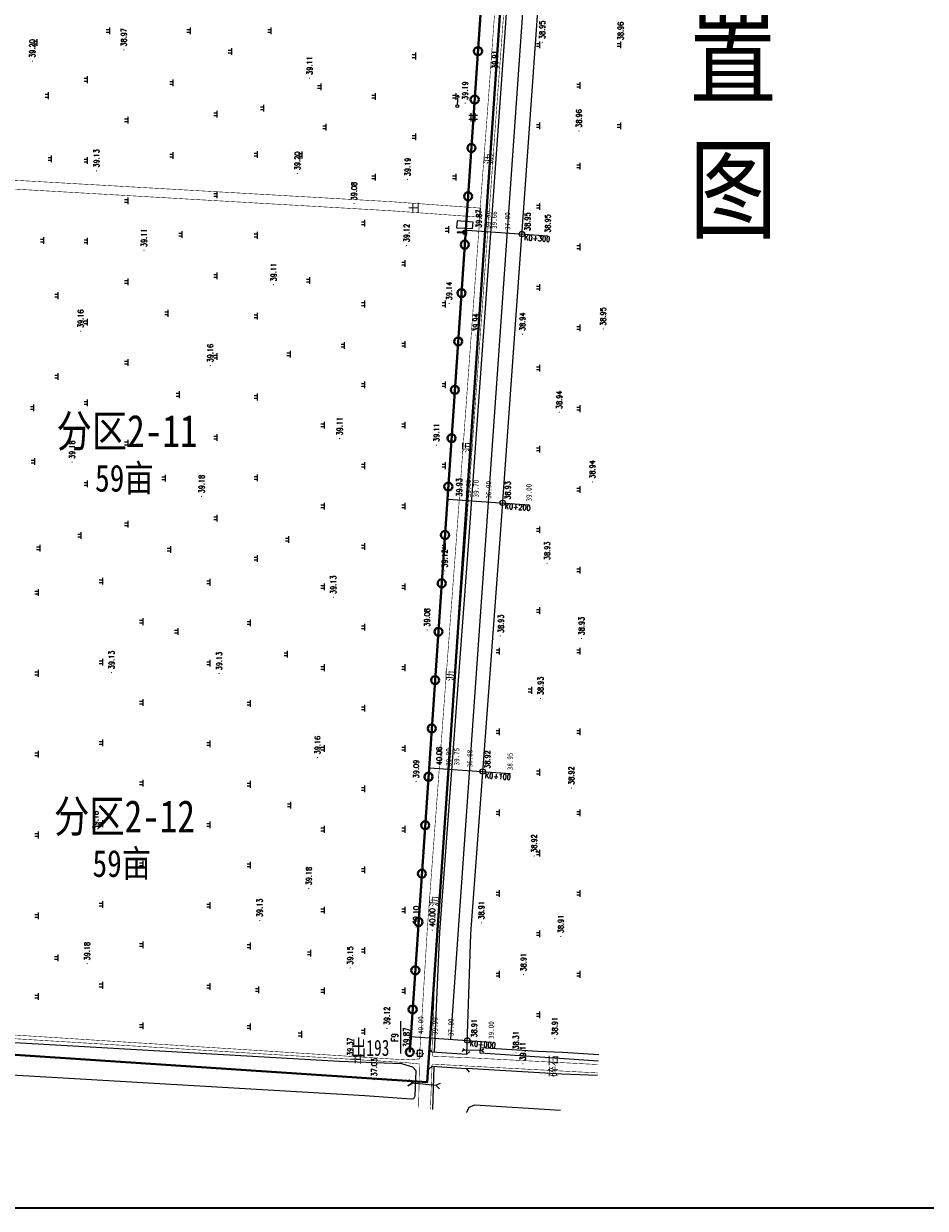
# Model space of a CAD drawing. Extents: x 464172 to 473094, y 3847158 to 3855433.
# Tile 6 of 98: x 466880 to 467215, y 3848358 to 3848797. Entities that reach past the tile are written whole.
import ezdxf
from ezdxf.enums import TextEntityAlignment as Align

# ---------------------------------------------------------------- set-up
doc = ezdxf.new("R2010")
doc.units = 0
doc.header["$PDMODE"] = 34
doc.header["$PDSIZE"] = 0.2
doc.linetypes.add('X2', pattern=[10, 8, -2])
doc.linetypes.add('X3', pattern=[5, 4, -1])
doc.layers.get('0').update_dxf_attribs({"linetype": 'CONTINUOUS'})
for name, color, linetype in [('DLDW', 8, 'CONTINUOUS'), ('DLSS', 4, 'CONTINUOUS'), ('DMTZ', 3, 'CONTINUOUS'), ('DMX', 1, 'CONTINUOUS'), ('GCD', 9, 'CONTINUOUS'), ('GXYZ', 8, 'CONTINUOUS'), ('KZD', 1, 'CONTINUOUS'), ('SXSS', 5, 'CONTINUOUS'), ('ZBTZ', 8, 'CONTINUOUS'), ('零点距', 1, 'CONTINUOUS')]:
    doc.layers.add(name, color=color, linetype=linetype)
doc.layers.add('出水口', color=3, linetype='CONTINUOUS', lineweight=30)
doc.layers.add('支管', color=3, linetype='CONTINUOUS', lineweight=30)
doc.styles.add('HZ', font='rs.shx', dxfattribs={"width": 0.8, "bigfont": 'hztxt.shx'})
doc.styles.get("Standard").update_dxf_attribs({"font": 'rs.shx', "bigfont": 'hztxt.shx'})
doc.styles.add('正等线体', font='simhei.ttf')
doc.styles.add('黑体', font='simhei.ttf')
doc.linetypes.add('10411', pattern='A,2,[150,AAA.SHX,S=1,R=0,X=0,Y=1],2,[151,AAA.SHX,S=1,R=0,X=0,Y=3],1e-11', length=4)
doc.linetypes.add('1161', pattern='A,0,[149,AAA.SHX,S=0.15,R=0,X=0,Y=0],-1.6', length=1.6)
doc.linetypes.add('712B', pattern='A,4,-1,4,-1,4,-1,[167,AAA.SHX,S=0.5,R=0,X=0,Y=0],8,[168,AAA.SHX,S=0.5,R=0,X=0,Y=0],-1', length=24)
doc.linetypes.add('833', pattern='A,2,[150,AAA.SHX,S=0.8,R=0,X=0,Y=0.8],2,[150,AAA.SHX,S=2,R=0,X=0,Y=2],1e-11', length=4)

# ---------------------------------------------------------------- blocks, each defined once
blk = doc.blocks.new('gc013b')
at = {"linetype": 'Continuous'}
blk.add_line((0.5, 0), (4, 0), dxfattribs=at)
at = {"linetype": 'Continuous', "flags": 128}
blk.add_lwpolyline([(3.39, 0.35), (4, 0), (3.39, -0.35)], dxfattribs=at)
blk = doc.blocks.new('gc170')
at = {"linetype": 'Continuous'}
blk.add_circle((0, 0), 0.5, dxfattribs=at)
blk = doc.blocks.new('gc146')
for points in [[(1.6, 0.82), (-1.6, 0.82)], [(-0.8, -1.58), (-0.8, 1.62)], [(0.8, 1.62), (0.8, -1.58)], [(-1.6, -0.78), (1.6, -0.78)]]:
    blk.add_lwpolyline(points)
blk = doc.blocks.new('gc119')
for p, q in [((-1.25, 0), (1.25, 0)), ((-0.5, 1.3), (-0.5, 0)), ((0.5, 1.3), (0.5, 0))]:
    blk.add_line(p, q)
blk = doc.blocks.new('*U11')
at = {"linetype": 'Continuous'}
for points in [[(0, 2.5), (0.1, 3.6), (-0.1, 3.6)], [(0, 2.5), (-0.1, 3.6), (-0.1, 1.4)], [(0, 2.5), (-0.1, 1.4), (0.1, 1.4)], [(0, 2.5), (0.1, 1.4), (0.1, 3.6)]]:
    blk.add_solid(points, dxfattribs=at)
blk = doc.blocks.new('*U12')
at = {"linetype": 'Continuous'}
for points in [[(-0.1, -0.1), (-0.6, 0.6), (-0.8, -0.8)], [(-0.1, -0.1), (0.6, 0.6), (-0.6, 0.6)], [(-0.1, -0.1), (0.8, -0.8), (0.6, 0.6)], [(-0.1, -0.1), (-0.8, -0.8), (0.8, -0.8)]]:
    blk.add_solid(points, dxfattribs=at)
blk = doc.blocks.new('gc017')
for p, q in [((-0.6, 0.6), (-0.8, -0.8)), ((-0.6, 0.6), (0.6, 0.6)), ((0.6, 0.6), (0.8, -0.8)), ((-0.8, -0.8), (0.8, -0.8))]:
    blk.add_line(p, q)
for points in [[(0.6, 0.6), (-0.6, 0.6), (-0.8, -0.8), (0.8, -0.8)], [(-0.1, 0.6), (0.1, 0.6), (0.1, 2.8), (-0.1, 2.8)]]:
    blk.add_lwpolyline(points, close=True)
at = {"const_width": 0.2}
blk.add_lwpolyline([(-0.6, 0.6), (-0.6, 0.6), (-0.6, 0.6)], dxfattribs=at)
blk.add_point((0, 0))
at = {"linetype": 'Continuous'}
for name, p in [('*U12', (0, 0)), ('*U11', (0, -0.8))]:
    blk.add_blockref(name, p, dxfattribs=at)
blk = doc.blocks.new('*U4')
at = {"linetype": 'Continuous'}
for points in [[(-0.15, 0), (-0.14, -0.06), (-0.14, 0.06)], [(-0.14, 0.06), (-0.11, -0.11), (-0.11, 0.11)], [(-0.11, -0.11), (-0.14, 0.06), (-0.14, -0.06)], [(-0.11, 0.11), (-0.06, -0.14), (-0.06, 0.14)], [(-0.06, -0.14), (-0.11, 0.11), (-0.11, -0.11)], [(-0.06, 0.14), (0, -0.15), (0, 0.15)], [(0, -0.15), (-0.06, 0.14), (-0.06, -0.14)], [(0, 0.15), (0.06, -0.14), (0.06, 0.14)], [(0.06, -0.14), (0, 0.15), (0, -0.15)], [(0.06, 0.14), (0.11, -0.11), (0.11, 0.11)], [(0.11, -0.11), (0.06, 0.14), (0.06, -0.14)], [(0.11, 0.11), (0.14, -0.06), (0.14, 0.06)], [(0.14, -0.06), (0.11, 0.11), (0.11, -0.11)], [(0.15, 0), (0.14, 0.06), (0.14, -0.06)]]:
    blk.add_solid(points, dxfattribs=at)
blk = doc.blocks.new('gc259')
at = {"linetype": 'Continuous', "flags": 128}
for points in [[(-1, 0), (-1.5, 0)], [(-1, -1), (1, -1), (1, 1), (-1, 1), (-1, -1)], [(0, 1), (0, 1.5)], [(1, 0), (1.5, 0)], [(0, -1), (0, -1.5)]]:
    blk.add_lwpolyline(points, dxfattribs=at)
at = {"linetype": 'Continuous'}
blk.add_circle((0, 0), 0.15, dxfattribs=at)
blk.add_point((0, 0), dxfattribs=at)
blk.add_blockref('*U4', (0, 0), dxfattribs=at)
blk = doc.blocks.new('GC200')
at = {"linetype": 'Continuous', "const_width": 0.2, "flags": 128}
blk.add_lwpolyline([(-0.1, 0, 1), (0.1, 0, 1)], format="xyb", close=True, dxfattribs=at)
blk = doc.blocks.new('wlf')
at = {"color": 8, "linetype": 'Continuous', "elevation": -38.85, "flags": 128}
blk.add_lwpolyline([(-355.37, -474.27), (403.35, -527.52), (598.15, -540.65)], dxfattribs=at)
at = {"layer": 'DLDW', "color": 8, "linetype": '1161', "elevation": 0.79, "flags": 128}
blk.add_lwpolyline([(-54.15, -476.35), (-54.41, -482.32), (-52, -482.52), (-51.53, -476.56)], close=True, dxfattribs=at)
at = {"layer": 'DLSS', "color": 8, "linetype": 'X3', "const_width": 0.2, "flags": 128}
for points, elevation in [([(-350.17, -230.86), (-364.02, -457.53), (-364.53, -462.61), (-364.53, -462.61), (-364.53, -462.61)], 0.52), ([(-50.17, -484.9), (-47.81, -452.06), (-35.94, -245.96)], 0.62)]:
    blk.add_lwpolyline(points, dxfattribs=dict(at, elevation=elevation))
at = {"layer": 'DLSS', "color": 8, "linetype": 'Continuous', "const_width": 0.2, "flags": 128}
for points, elevation in [([(-348.61, -230.8), (-362.99, -457.37), (-362.65, -462.65), (-362.65, -462.65), (-362.65, -462.65)], 0.52), ([(-46.81, -485.14), (-44.45, -452.31), (-32.71, -246.14)], 0.62), ([(-381.31, -466.66), (-365.43, -467.26)], 1.11), ([(396.47, -519.59), (275.76, -511.23), (69.84, -497.17), (-12.03, -491.09), (-170.87, -479.63), (-315.19, -468.93), (-360.01, -467.24), (-361.17, -467.42), (-361.64, -467.65), (-362.21, -480.88), (-364.74, -528.96)], -38.85)]:
    blk.add_lwpolyline(points, dxfattribs=dict(at, elevation=elevation))
at = {"layer": 'DLSS', "color": 8, "linetype": 'X2', "const_width": 0.2, "flags": 128}
for points, elevation in [([(-364.53, -462.61), (-380.91, -462.25)], 1.02), ([(-50.23, -485), (-171.44, -476.18), (-314.47, -465.51), (-360.58, -462.7), (-362.65, -462.65)], 1.02), ([(-365.43, -467.26), (-364.64, -467.31), (-364.57, -467.57), (-365.31, -480.72), (-367.84, -528.75)], -38.85), ([(398.38, -516.22), (276.24, -507.78), (155.25, -499.4), (70.72, -493.8), (-13.32, -487.68), (-46.81, -485.14)], 0.62)]:
    blk.add_lwpolyline(points, dxfattribs=dict(at, elevation=elevation))
at = {"layer": 'DLSS', "color": 8, "linetype": 'Continuous', "elevation": -38.85}
for points in [[(-365.44, -467.24), (-366.49, -466.04)], [(-366.33, -480.06), (-365.44, -467.24)], [(-360.01, -467.24), (-360.9, -480.16)], [(-360.01, -467.24), (-358.8, -466.19)], [(-366.33, -480.06), (-367.54, -481.11)], [(-360.9, -480.16), (-359.85, -481.36)]]:
    blk.add_lwpolyline(points, dxfattribs=at)
at = {"layer": 'DMTZ', "color": 8, "linetype": '10411', "flags": 128}
for points, elevation in [([(-365.49, -467.98), (-381.37, -467.42)], -38.85), ([(396.32, -521.78), (275.61, -513.41), (159.37, -504.89), (58.66, -497.17), (-12.93, -492.06), (-170.48, -480.8), (-315.55, -469.98), (-360.11, -468.1)], 1.11), ([(-382.53, -480.13), (-382.37, -480.13), (-380.55, -481.02), (-379.68, -483.17), (-381.63, -514.94)], -38.85), ([(-368.33, -515.41), (-366.16, -480.02)], 0.21), ([(-360.9, -480.16), (-316.23, -481.62), (-171.33, -492.43), (-13.76, -503.69), (57.79, -508.79), (158.5, -516.52), (274.78, -525.04), (379.99, -532.34), (395.86, -533.16)], 1.11), ([(-368.75, -528.69), (-368.33, -515.41)], -38.85)]:
    blk.add_lwpolyline(points, dxfattribs=dict(at, elevation=elevation))
at = {"layer": 'DMX', "color": 8, "linetype": 'Continuous', "elevation": -38.85}
for points in [[(-354.32, -459.3), (-356.42, -489.23)], [(-254.57, -466.31), (-256.67, -496.23)], [(-154.81, -473.31), (-156.91, -503.23)], [(-55.06, -480.31), (-57.16, -510.24)]]:
    blk.add_lwpolyline(points, dxfattribs=at)
at = {"layer": 'KZD', "color": 8, "linetype": 'Continuous', "elevation": -38.85}
blk.add_lwpolyline([(-360.65, -455.64), (-348.65, -455.64)], dxfattribs=at)
at = {"layer": 'SXSS', "color": 8, "linetype": '833', "elevation": 0.38, "flags": 128}
blk.add_lwpolyline([(-368.55, -311.26), (-376.23, -442.29), (-377.43, -459.56), (-377.3, -460.55), (-376.29, -461.04), (-367.06, -461.43), (-365.75, -460.08), (-364.43, -456), (-363.55, -432.86), (-356.7, -312.32)], dxfattribs=at)
at = {"layer": 'SXSS', "color": 8, "linetype": 'Continuous', "flags": 128}
for points, elevation in [([(-370.24, -458.68), (-371.51, -460.18), (-372.62, -458.3), (-371.51, -460.18), (-372.37, -468.71), (-373.71, -470.03), (-372.37, -468.71), (-371.68, -470.36)], -38.85), ([(-358.74, -478.7), (-359.28, -479.35), (-359.77, -478.5), (-359.28, -479.35), (-359.37, -485.56), (-360.04, -486.35), (-359.37, -485.56), (-358.85, -486.56)], -38.85), ([(-363.43, -529.05), (-362.01, -507.33), (-360.54, -485.15), (-358.42, -485.21), (-359.77, -506.59), (-360.11, -515.74), (-361.03, -529.21)], -0.03)]:
    blk.add_lwpolyline(points, dxfattribs=dict(at, elevation=elevation))
at = {"layer": 'ZBTZ', "color": 8, "linetype": '1161', "elevation": 1.02, "flags": 128}
blk.add_lwpolyline([(-50.23, -485), (-46.82, -485.24)], dxfattribs=at)
at = {"layer": '零点距', "color": 8, "linetype": 'Continuous'}
for centre in [(-355.8, -480.32, -38.85), (-255.96, -486.11, -38.85), (-156.23, -493.51, -38.85), (-56.48, -500.64, -38.85)]:
    blk.add_circle(centre, 1, dxfattribs=at)
at = {"layer": 'DLDW', "color": 8, "linetype": '1161'}
blk.add_blockref('gc017', (-55.81, -479.44, -38.85), dxfattribs=at)
at = {"layer": 'GCD', "color": 8, "linetype": 'Continuous'}
ref = blk.add_blockref('GC200', (7.77, -318.86, 0.35), dxfattribs=at)
ref.add_attrib('height', '39.20', dxfattribs={"linetype": 'Continuous', "height": 2, "style": 'HZ', "width": 0.8}).set_placement((8.97, -318.86, -38.85), align=Align.MIDDLE_LEFT)
ref = blk.add_blockref('GC200', (-141.11, -333.6, 0.33), dxfattribs=at)
ref.add_attrib('height', '39.18', dxfattribs={"linetype": 'Continuous', "height": 2, "style": 'HZ', "width": 0.8}).set_placement((-139.91, -333.6, -38.85), align=Align.MIDDLE_LEFT)
ref = blk.add_blockref('GC200', (-327.29, -339.2, 0.33), dxfattribs=at)
ref.add_attrib('height', '39.18', dxfattribs={"linetype": 'Continuous', "height": 2, "style": 'HZ', "width": 0.8}).set_placement((-326.09, -339.2, -38.85), align=Align.MIDDLE_LEFT)
ref = blk.add_blockref('GC200', (-92.5, -336.8, 0.31), dxfattribs=at)
ref.add_attrib('height', '39.16', dxfattribs={"linetype": 'Continuous', "height": 2, "style": 'HZ', "width": 0.8}).set_placement((-91.3, -336.8, -38.85), align=Align.MIDDLE_LEFT)
ref = blk.add_blockref('GC200', (-278.69, -342.41, 0.31), dxfattribs=at)
ref.add_attrib('height', '39.16', dxfattribs={"linetype": 'Continuous', "height": 2, "style": 'HZ', "width": 0.8}).set_placement((-277.49, -342.41, -38.85), align=Align.MIDDLE_LEFT)
ref = blk.add_blockref('GC200', (-32.98, -342.68, 0.28), dxfattribs=at)
ref.add_attrib('height', '39.13', dxfattribs={"linetype": 'Continuous', "height": 2, "style": 'HZ', "width": 0.8}).set_placement((-31.78, -342.68, -38.85), align=Align.MIDDLE_LEFT)
ref = blk.add_blockref('GC200', (-219.17, -348.28, 0.28), dxfattribs=at)
ref.add_attrib('height', '39.13', dxfattribs={"linetype": 'Continuous', "height": 2, "style": 'HZ', "width": 0.8}).set_placement((-217.97, -348.28, -38.85), align=Align.MIDDLE_LEFT)
ref = blk.add_blockref('GC200', (11.95, -352.82, 0.12), dxfattribs=at)
ref.add_attrib('height', '38.97', dxfattribs={"linetype": 'Continuous', "height": 2, "style": 'HZ', "width": 0.8}).set_placement((13.15, -352.82, -38.85), align=Align.MIDDLE_LEFT)
ref = blk.add_blockref('GC200', (-62.46, -360.32, 0.26), dxfattribs=at)
ref.add_attrib('height', '39.11', dxfattribs={"linetype": 'Continuous', "height": 2, "style": 'HZ', "width": 0.8}).set_placement((-61.26, -360.32, -38.85), align=Align.MIDDLE_LEFT)
ref = blk.add_blockref('GC200', (-153.89, -381.73, 0.33), dxfattribs=at)
ref.add_attrib('height', '39.18', dxfattribs={"linetype": 'Continuous', "height": 2, "style": 'HZ', "width": 0.8}).set_placement((-152.69, -381.73, -38.85), align=Align.MIDDLE_LEFT)
ref = blk.add_blockref('GC200', (-105.29, -384.94, 0.31), dxfattribs=at)
ref.add_attrib('height', '39.16', dxfattribs={"linetype": 'Continuous', "height": 2, "style": 'HZ', "width": 0.8}).set_placement((-104.09, -384.94, -38.85), align=Align.MIDDLE_LEFT)
ref = blk.add_blockref('GC200', (-219.57, -388.22, 0.28), dxfattribs=at)
ref.add_attrib('height', '39.13', dxfattribs={"linetype": 'Continuous', "height": 2, "style": 'HZ', "width": 0.8}).set_placement((-218.37, -388.22, -38.85), align=Align.MIDDLE_LEFT)
ref = blk.add_blockref('GC200', (-311.21, -403.27, 0.28), dxfattribs=at)
ref.add_attrib('height', '39.13', dxfattribs={"linetype": 'Continuous', "height": 2, "style": 'HZ', "width": 0.8}).set_placement((-310.01, -403.27, -38.85), align=Align.MIDDLE_LEFT)
ref = blk.add_blockref('GC200', (-75.24, -408.45, 0.26), dxfattribs=at)
ref.add_attrib('height', '39.11', dxfattribs={"linetype": 'Continuous', "height": 2, "style": 'HZ', "width": 0.8}).set_placement((-74.04, -408.45, -38.85), align=Align.MIDDLE_LEFT)
ref = blk.add_blockref('GC200', (-33.94, -417.26, 0.35), dxfattribs=at)
ref.add_attrib('height', '39.20', dxfattribs={"linetype": 'Continuous', "height": 2, "style": 'HZ', "width": 0.8}).set_placement((-32.74, -417.26, -38.85), align=Align.MIDDLE_LEFT)
ref = blk.add_blockref('GC200', (-299.39, -421.54, 0.33), dxfattribs=at)
ref.add_attrib('height', '39.18', dxfattribs={"linetype": 'Continuous', "height": 2, "style": 'HZ', "width": 0.8}).set_placement((-298.19, -421.54, -38.85), align=Align.MIDDLE_LEFT)
ref = blk.add_blockref('GC200', (1.45, -421.81, 0.26), dxfattribs=at)
ref.add_attrib('height', '39.11', dxfattribs={"linetype": 'Continuous', "height": 2, "style": 'HZ', "width": 0.8}).set_placement((2.65, -421.81, -38.85), align=Align.MIDDLE_LEFT)
ref = blk.add_blockref('GC200', (-250.78, -424.75, 0.31), dxfattribs=at)
ref.add_attrib('height', '39.16', dxfattribs={"linetype": 'Continuous', "height": 2, "style": 'HZ', "width": 0.8}).set_placement((-249.58, -424.75, -38.85), align=Align.MIDDLE_LEFT)
ref = blk.add_blockref('GC200', (-191.26, -430.62, 0.28), dxfattribs=at)
ref.add_attrib('height', '39.13', dxfattribs={"linetype": 'Continuous', "height": 2, "style": 'HZ', "width": 0.8}).set_placement((-190.06, -430.62, -38.85), align=Align.MIDDLE_LEFT)
ref = blk.add_blockref('GC200', (-132.4, -432.97, 0.26), dxfattribs=at)
ref.add_attrib('height', '39.11', dxfattribs={"linetype": 'Continuous', "height": 2, "style": 'HZ', "width": 0.8}).set_placement((-131.2, -432.97, -38.85), align=Align.MIDDLE_LEFT)
ref = blk.add_blockref('GC200', (-362.73, -436.9, 0.52), dxfattribs=at)
ref.add_attrib('height', '39.37', dxfattribs={"linetype": 'Continuous', "height": 2, "style": 'HZ', "width": 0.8}).set_placement((-361.53, -436.9, -38.85), align=Align.MIDDLE_LEFT)
ref = blk.add_blockref('GC200', (-328.87, -436.89, 0.3), dxfattribs=at)
ref.add_attrib('height', '39.15', dxfattribs={"linetype": 'Continuous', "height": 2, "style": 'HZ', "width": 0.8}).set_placement((-327.67, -436.89, -38.85), align=Align.MIDDLE_LEFT)
ref = blk.add_blockref('GC200', (-45.14, -438.3, 0.23), dxfattribs=at)
ref.add_attrib('height', '39.08', dxfattribs={"linetype": 'Continuous', "height": 2, "style": 'HZ', "width": 0.8}).set_placement((-43.94, -438.3, -38.85), align=Align.MIDDLE_LEFT)
ref = blk.add_blockref('GC200', (-370.36, -445.8, -1.82), dxfattribs=at)
ref.add_attrib('height', '37.03', dxfattribs={"linetype": 'Continuous', "height": 2, "style": 'HZ', "width": 0.8}).set_placement((-369.16, -445.8, -38.85), align=Align.MIDDLE_LEFT)
ref = blk.add_blockref('GC200', (-351.31, -450.54, 0.27), dxfattribs=at)
ref.add_attrib('height', '39.12', dxfattribs={"linetype": 'Continuous', "height": 2, "style": 'HZ', "width": 0.8}).set_placement((-350.11, -450.54, -38.85), align=Align.MIDDLE_LEFT)
ref = blk.add_blockref('GC200', (-60.68, -457.84, 0.27), dxfattribs=at)
ref.add_attrib('height', '39.12', dxfattribs={"linetype": 'Continuous', "height": 2, "style": 'HZ', "width": 0.8}).set_placement((-59.48, -457.84, -38.85), align=Align.MIDDLE_LEFT)
ref = blk.add_blockref('GC200', (-36.16, -458.2, 0.34), dxfattribs=at)
ref.add_attrib('height', '39.19', dxfattribs={"linetype": 'Continuous', "height": 2, "style": 'HZ', "width": 0.8}).set_placement((-34.96, -458.2, -38.85), align=Align.MIDDLE_LEFT)
ref = blk.add_blockref('GC200', (-313.69, -461.32, 0.24), dxfattribs=at)
ref.add_attrib('height', '39.10', dxfattribs={"linetype": 'Continuous', "height": 2, "style": 'HZ', "width": 0.8}).set_placement((-312.69, -461.33, -38.85), align=Align.MIDDLE_LEFT)
ref = blk.add_blockref('GC200', (-259.65, -461.37, 0.24), dxfattribs=at)
ref.add_attrib('height', '39.09', dxfattribs={"linetype": 'Continuous', "height": 2, "style": 'HZ', "width": 0.8}).set_placement((-258.45, -461.37, -38.85), align=Align.MIDDLE_LEFT)
ref = blk.add_blockref('GC200', (-354.58, -463.06, 1.15), dxfattribs=at)
ref.add_attrib('height', '40.00', dxfattribs={"linetype": 'Continuous', "height": 2, "style": '正等线体', "width": 0.8}).set_placement((-353.38, -463.06, 1.15), align=Align.MIDDLE_LEFT)
ref = blk.add_blockref('GC200', (-203.41, -465.41, 0.23), dxfattribs=at)
ref.add_attrib('height', '39.08', dxfattribs={"linetype": 'Continuous', "height": 2, "style": 'HZ', "width": 0.8}).set_placement((-202.21, -465.41, -38.85), align=Align.MIDDLE_LEFT)
ref = blk.add_blockref('GC200', (-354.95, -468.32, 1.05), dxfattribs=at)
ref.add_attrib('height', '39.90', dxfattribs={"linetype": 'Continuous', "height": 2, "style": '正等线体', "width": 0.8}).set_placement((-353.75, -468.32, 1.05), align=Align.MIDDLE_LEFT)
ref = blk.add_blockref('GC200', (-314.8, -467.37, 1.15), dxfattribs=at)
ref.add_attrib('height', '40.00', dxfattribs={"linetype": 'Continuous', "height": 2, "style": 'HZ', "width": 0.8}).set_placement((-313.6, -467.37, -38.85), align=Align.MIDDLE_LEFT)
ref = blk.add_blockref('GC200', (-254.82, -469.96, 1.21), dxfattribs=at)
ref.add_attrib('height', '40.06', dxfattribs={"linetype": 'Continuous', "height": 2, "style": 'HZ', "width": 0.8}).set_placement((-253.62, -469.96, -78.91), align=Align.MIDDLE_LEFT)
ref = blk.add_blockref('GC200', (-134.78, -468.91, 0.26), dxfattribs=at)
ref.add_attrib('height', '39.11', dxfattribs={"linetype": 'Continuous', "height": 2, "style": 'HZ', "width": 0.8}).set_placement((-133.58, -468.91, -38.85), align=Align.MIDDLE_LEFT)
ref = blk.add_blockref('GC200', (-355.37, -474.27, -1.85), dxfattribs=at)
ref.add_attrib('height', '37.00', dxfattribs={"linetype": 'Continuous', "height": 2, "style": '正等线体', "width": 0.8}).set_placement((-354.17, -474.27, -1.85), align=Align.MIDDLE_LEFT)
ref = blk.add_blockref('GC200', (-255.14, -474.48, 0.9), dxfattribs=at)
ref.add_attrib('height', '39.75', dxfattribs={"linetype": 'Continuous', "height": 2, "style": '正等线体', "width": 0.8}).set_placement((-253.69, -476.4, 0.9), align=Align.MIDDLE_LEFT)
ref = blk.add_blockref('GC200', (-255.06, -473.39, 0.95), dxfattribs=at)
ref.add_attrib('height', '39.80', dxfattribs={"linetype": 'Continuous', "height": 2, "style": '正等线体', "width": 0.8}).set_placement((-253.86, -473.39, 0.95), align=Align.MIDDLE_LEFT)
ref = blk.add_blockref('GC200', (-181.51, -471.99, 0.27), dxfattribs=at)
ref.add_attrib('height', '39.12', dxfattribs={"linetype": 'Continuous', "height": 2, "style": 'HZ', "width": 0.8}).set_placement((-180.31, -471.99, -38.85), align=Align.MIDDLE_LEFT)
ref = blk.add_blockref('GC200', (-82.21, -473.64, 0.29), dxfattribs=at)
ref.add_attrib('height', '39.14', dxfattribs={"linetype": 'Continuous', "height": 2, "style": 'HZ', "width": 0.8}).set_placement((-81.01, -473.64, -38.85), align=Align.MIDDLE_LEFT)
ref = blk.add_blockref('GC200', (-155.1, -477.37, 1.08), dxfattribs=at)
ref.add_attrib('height', '39.93', dxfattribs={"linetype": 'Continuous', "height": 2, "style": 'HZ', "width": 0.8}).set_placement((-153.9, -477.37, -78.78), align=Align.MIDDLE_LEFT)
ref = blk.add_blockref('GC200', (-7.85, -479.58, 0.34), dxfattribs=at)
ref.add_attrib('height', '39.19', dxfattribs={"linetype": 'Continuous', "height": 2, "style": 'HZ', "width": 0.8}).set_placement((-6.65, -479.58, -38.85), align=Align.MIDDLE_LEFT)
ref = blk.add_blockref('GC200', (-355.8, -480.32, 0.06), dxfattribs=at)
ref.add_attrib('height', '38.91', dxfattribs={"linetype": 'Continuous', "height": 2, "style": 'HZ', "width": 0.8}).set_placement((-354.67, -482.92, -77.76), align=Align.MIDDLE_LEFT)
ref = blk.add_blockref('GC200', (-255.62, -481.27, -1.97), dxfattribs=at)
ref.add_attrib('height', '36.88', dxfattribs={"linetype": 'Continuous', "height": 2, "style": '正等线体', "width": 0.8}).set_placement((-254.42, -481.27, -1.97), align=Align.MIDDLE_LEFT)
ref = blk.add_blockref('GC200', (-155.41, -481.88, 0.85), dxfattribs=at)
ref.add_attrib('height', '39.70', dxfattribs={"linetype": 'Continuous', "height": 2, "style": '正等线体', "width": 0.8}).set_placement((-154.21, -483.58, 0.85), align=Align.MIDDLE_LEFT)
ref = blk.add_blockref('GC200', (-155.33, -480.75, 0.95), dxfattribs=at)
ref.add_attrib('height', '39.80', dxfattribs={"linetype": 'Continuous', "height": 2, "style": '正等线体', "width": 0.8}).set_placement((-154.13, -480.75, 0.95), align=Align.MIDDLE_LEFT)
ref = blk.add_blockref('GC200', (-93.95, -483.56, 1.09), dxfattribs=at)
ref.add_attrib('height', '39.94', dxfattribs={"linetype": 'Continuous', "height": 2, "style": 'HZ', "width": 0.8}).set_placement((-92.75, -483.56, -38.85), align=Align.MIDDLE_LEFT)
ref = blk.add_blockref('GC200', (-55.36, -484.62, 1.02), dxfattribs=at)
ref.add_attrib('height', '39.87', dxfattribs={"linetype": 'Continuous', "height": 2, "style": 'HZ', "width": 0.8}).set_placement((-54.16, -484.62, -78.72), align=Align.MIDDLE_LEFT)
ref = blk.add_blockref('GC200', (-312.12, -485.59, 0.06), dxfattribs=at)
ref.add_attrib('height', '38.91', dxfattribs={"linetype": 'Continuous', "height": 2, "style": 'HZ', "width": 0.8}).set_placement((-310.92, -485.59, -38.85), align=Align.MIDDLE_LEFT)
ref = blk.add_blockref('GC200', (-255.96, -486.12, 0.07), dxfattribs=at)
ref.add_attrib('height', '38.92', dxfattribs={"linetype": 'Continuous', "height": 2, "style": 'HZ', "width": 0.8}).set_placement((-254.91, -487.85, -77.77), align=Align.MIDDLE_LEFT)
ref = blk.add_blockref('GC200', (-155.86, -488.27, -1.95), dxfattribs=at)
ref.add_attrib('height', '36.90', dxfattribs={"linetype": 'Continuous', "height": 2, "style": '正等线体', "width": 0.8}).set_placement((-154.66, -488.27, -1.95), align=Align.MIDDLE_LEFT)
ref = blk.add_blockref('GC200', (-55.59, -487.95, 0.95), dxfattribs=at)
ref.add_attrib('height', '39.80', dxfattribs={"linetype": 'Continuous', "height": 2, "style": '正等线体', "width": 0.8}).set_placement((-54.39, -487.95, 0.95), align=Align.MIDDLE_LEFT)
ref = blk.add_blockref('GC200', (-356.42, -489.23, 0.15), dxfattribs=at)
ref.add_attrib('height', '39.00', dxfattribs={"linetype": 'Continuous', "height": 2, "style": '正等线体', "width": 0.8}).set_placement((-355.22, -489.23, 0.15), align=Align.MIDDLE_LEFT)
ref = blk.add_blockref('GC200', (-205.64, -492.6, 0.07), dxfattribs=at)
ref.add_attrib('height', '38.93', dxfattribs={"linetype": 'Continuous', "height": 2, "style": 'HZ', "width": 0.8}).set_placement((-204.55, -492.85, -38.85), align=Align.MIDDLE_LEFT)
ref = blk.add_blockref('GC200', (-55.67, -489.01, 0.81), dxfattribs=at)
ref.add_attrib('height', '39.66', dxfattribs={"linetype": 'Continuous', "height": 2, "style": '正等线体', "width": 0.8}).set_placement((-54.53, -490.37, 1.11), align=Align.MIDDLE_LEFT)
ref = blk.add_blockref('GC200', (3.7, -490.65, 1.06), dxfattribs=at)
ref.add_attrib('height', '39.91', dxfattribs={"linetype": 'Continuous', "height": 2, "style": 'HZ', "width": 0.8}).set_placement((4.9, -490.65, -38.85), align=Align.MIDDLE_LEFT)
ref = blk.add_blockref('GC200', (-256.67, -496.23, 0.1), dxfattribs=at)
ref.add_attrib('height', '38.95', dxfattribs={"linetype": 'Continuous', "height": 2, "style": '正等线体', "width": 0.8}).set_placement((-255.47, -496.23, 0.1), align=Align.MIDDLE_LEFT)
ref = blk.add_blockref('GC200', (-156.23, -493.51, 0.08), dxfattribs=at)
ref.add_attrib('height', '38.93', dxfattribs={"linetype": 'Continuous', "height": 2, "style": 'HZ', "width": 0.8}).set_placement((-155.03, -495.39, -77.78), align=Align.MIDDLE_LEFT)
ref = blk.add_blockref('GC200', (-56.11, -495.27, -1.85), dxfattribs=at)
ref.add_attrib('height', '37.00', dxfattribs={"linetype": 'Continuous', "height": 2, "style": '正等线体', "width": 0.8}).set_placement((-54.91, -495.27, -1.85), align=Align.MIDDLE_LEFT)
ref = blk.add_blockref('GC200', (-364.44, -501.02, 0.26), dxfattribs=at)
ref.add_attrib('height', '39.11', dxfattribs={"linetype": 'Continuous', "height": 2, "style": 'HZ', "width": 0.8}).set_placement((-363.24, -501.02, -38.85), align=Align.MIDDLE_LEFT)
ref = blk.add_blockref('GC200', (-360.37, -498.43, -0.54), dxfattribs=at)
ref.add_attrib('height', '38.31', dxfattribs={"linetype": 'Continuous', "height": 2, "style": 'HZ', "width": 0.8}).set_placement((-359.17, -498.43, -38.85), align=Align.MIDDLE_LEFT)
ref = blk.add_blockref('GC200', (-331.36, -501.23, 0.06), dxfattribs=at)
ref.add_attrib('height', '38.91', dxfattribs={"linetype": 'Continuous', "height": 2, "style": 'HZ', "width": 0.8}).set_placement((-330.16, -501.23, -38.85), align=Align.MIDDLE_LEFT)
ref = blk.add_blockref('GC200', (-93.62, -500.85, 0.09), dxfattribs=at)
ref.add_attrib('height', '38.94', dxfattribs={"linetype": 'Continuous', "height": 2, "style": 'HZ', "width": 0.8}).set_placement((-92.42, -500.85, -38.85), align=Align.MIDDLE_LEFT)
ref = blk.add_blockref('GC200', (-56.48, -500.64, 0.1), dxfattribs=at)
ref.add_attrib('height', '38.95', dxfattribs={"linetype": 'Continuous', "height": 2, "style": 'HZ', "width": 0.8}).set_placement((-55.28, -502.75, -77.8), align=Align.MIDDLE_LEFT)
ref = blk.add_blockref('GC200', (-287.31, -505.17, 0.07), dxfattribs=at)
ref.add_attrib('height', '38.92', dxfattribs={"linetype": 'Continuous', "height": 2, "style": 'HZ', "width": 0.8}).set_placement((-286.11, -505.17, -38.85), align=Align.MIDDLE_LEFT)
ref = blk.add_blockref('GC200', (-156.91, -503.23, 0.15), dxfattribs=at)
ref.add_attrib('height', '39.00', dxfattribs={"linetype": 'Continuous', "height": 2, "style": '正等线体', "width": 0.8}).set_placement((-155.71, -503.23, 0.15), align=Align.MIDDLE_LEFT)
ref = blk.add_blockref('GC200', (-228.79, -507.57, 0.08), dxfattribs=at)
ref.add_attrib('height', '38.93', dxfattribs={"linetype": 'Continuous', "height": 2, "style": 'HZ', "width": 0.8}).set_placement((-227.59, -507.57, -38.85), align=Align.MIDDLE_LEFT)
ref = blk.add_blockref('GC200', (-178.66, -510.02, 0.08), dxfattribs=at)
ref.add_attrib('height', '38.93', dxfattribs={"linetype": 'Continuous', "height": 2, "style": 'HZ', "width": 0.8}).set_placement((-177.46, -510.02, -38.85), align=Align.MIDDLE_LEFT)
ref = blk.add_blockref('GC200', (-57.16, -510.24, 0.1), dxfattribs=at)
ref.add_attrib('height', '38.95', dxfattribs={"linetype": 'Continuous', "height": 2, "style": 'HZ', "width": 0.8}).set_placement((-55.96, -510.24, -77.8), align=Align.MIDDLE_LEFT)
ref = blk.add_blockref('GC200', (14.72, -508.19, 0.1), dxfattribs=at)
ref.add_attrib('height', '38.95', dxfattribs={"linetype": 'Continuous', "height": 2, "style": 'HZ', "width": 0.8}).set_placement((15.92, -508.19, -38.85), align=Align.MIDDLE_LEFT)
ref = blk.add_blockref('GC200', (-355.14, -512.85, 0.06), dxfattribs=at)
ref.add_attrib('height', '38.91', dxfattribs={"linetype": 'Continuous', "height": 2, "style": 'HZ', "width": 0.8}).set_placement((-353.94, -512.85, -38.85), align=Align.MIDDLE_LEFT)
ref = blk.add_blockref('GC200', (-317.2, -515.08, 0.06), dxfattribs=at)
ref.add_attrib('height', '38.91', dxfattribs={"linetype": 'Continuous', "height": 2, "style": 'HZ', "width": 0.8}).set_placement((-316, -515.08, -38.85), align=Align.MIDDLE_LEFT)
ref = blk.add_blockref('GC200', (-122.61, -514.52, 0.09), dxfattribs=at)
ref.add_attrib('height', '38.94', dxfattribs={"linetype": 'Continuous', "height": 2, "style": 'HZ', "width": 0.8}).set_placement((-121.41, -514.52, -38.85), align=Align.MIDDLE_LEFT)
ref = blk.add_blockref('GC200', (-262.1, -519.01, 0.07), dxfattribs=at)
ref.add_attrib('height', '38.92', dxfattribs={"linetype": 'Continuous', "height": 2, "style": 'HZ', "width": 0.8}).set_placement((-260.9, -519.01, -38.85), align=Align.MIDDLE_LEFT)
ref = blk.add_blockref('GC200', (-206.6, -522.79, 0.08), dxfattribs=at)
ref.add_attrib('height', '38.93', dxfattribs={"linetype": 'Continuous', "height": 2, "style": 'HZ', "width": 0.8}).set_placement((-205.4, -522.79, -38.85), align=Align.MIDDLE_LEFT)
ref = blk.add_blockref('GC200', (-18.17, -521.82, 0.11), dxfattribs=at)
ref.add_attrib('height', '38.96', dxfattribs={"linetype": 'Continuous', "height": 2, "style": 'HZ', "width": 0.8}).set_placement((-16.97, -521.82, -38.85), align=Align.MIDDLE_LEFT)
ref = blk.add_blockref('GC200', (-148.46, -526.82, 0.09), dxfattribs=at)
ref.add_attrib('height', '38.94', dxfattribs={"linetype": 'Continuous', "height": 2, "style": 'HZ', "width": 0.8}).set_placement((-147.26, -526.82, -38.85), align=Align.MIDDLE_LEFT)
ref = blk.add_blockref('GC200', (-91.7, -530.79, 0.1), dxfattribs=at)
ref.add_attrib('height', '38.95', dxfattribs={"linetype": 'Continuous', "height": 2, "style": 'HZ', "width": 0.8}).set_placement((-90.5, -530.79, -38.85), align=Align.MIDDLE_LEFT)
ref = blk.add_blockref('GC200', (14.3, -537.3, 0.11), dxfattribs=at)
ref.add_attrib('height', '38.96', dxfattribs={"linetype": 'Continuous', "height": 2, "style": 'HZ', "width": 0.8}).set_placement((15.5, -537.3, -38.85), align=Align.MIDDLE_LEFT)
at = {"layer": 'GXYZ', "color": 8, "linetype": 'Continuous'}
blk.add_blockref('gc170', (-8.94, -476.66, -38.85), dxfattribs=at)
at = {"layer": 'GXYZ', "color": 8, "linetype": 'Continuous', "rotation": 355.2564068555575}
blk.add_blockref('gc013b', (-8.94, -476.66, -38.85), dxfattribs=at)
at = {"layer": 'KZD', "color": 8, "linetype": 'Continuous'}
blk.add_blockref('gc259', (-360.58, -462.7, 1.02), dxfattribs=at)
at = {"layer": 'SXSS', "color": 8, "linetype": 'Continuous'}
blk.add_blockref('gc146', (-13.12, -482.51, 0.63), dxfattribs=at)
at = {"layer": 'ZBTZ', "color": 8, "linetype": 'Continuous'}
for p in [(-339.52, -321.14, -38.85), (-309.52, -321.14, -38.85), (-279.52, -321.14, -38.85), (-249.52, -321.14, -38.85), (-219.52, -321.14, -38.85), (-189.52, -321.14, -38.85), (-173.03, -321.7, -78.06), (-140.85, -319.72, -78.06), (-120.99, -319.46, -78.06), (14.61, -320.64, -38.85), (-58.86, -323.17, -78.06), (-28.57, -325.98, -78.06), (-5.08, -324.91, -78.06), (-325.14, -328.42, -78.06), (-109.31, -328.46, -38.85), (-79.31, -328.46, -38.85), (-168.32, -337.04, -78.06), (-149.14, -339.38, -38.85), (-119.14, -339.38, -38.85), (-89.14, -339.38, -38.85), (-59.14, -339.38, -38.85), (-29.14, -339.38, -38.85), (0.86, -339.38, -38.85), (-335.33, -344.98, -38.85), (-305.33, -344.98, -38.85), (-275.33, -344.98, -38.85), (-245.33, -344.98, -38.85), (-215.33, -344.98, -38.85), (-185.33, -344.98, -38.85), (19.01, -347.58, -38.85), (-164.14, -354.38, -38.85), (-134.14, -354.38, -38.85), (-104.14, -354.38, -38.85), (-74.14, -354.38, -38.85), (-44.14, -354.38, -38.85), (-14.14, -354.38, -38.85), (-350.33, -359.98, -38.85), (-320.33, -359.98, -38.85), (-290.33, -359.98, -38.85), (-260.33, -359.98, -38.85), (-230.33, -359.98, -38.85), (-200.33, -359.98, -38.85), (-173.52, -370.24, -78.06), (-147.04, -368.26, -78.06), (-85.87, -369.3, -78.06), (-203.97, -372.96, -78.06), (-116.07, -373.51, -78.06), (-56.66, -374.5, -78.06), (-27.32, -371.17, -78.06), (-0.31, -371.17, -78.06), (19.01, -377.58, -38.85), (-335.73, -384.92, -38.85), (-305.73, -384.92, -38.85), (-275.73, -384.92, -38.85), (-245.73, -384.92, -38.85), (-215.73, -384.92, -38.85), (-185.73, -384.92, -38.85), (-161.93, -387.51, -38.85), (-131.93, -387.51, -38.85), (-101.93, -387.51, -38.85), (-71.93, -387.51, -38.85), (-41.93, -387.51, -38.85), (-11.93, -387.51, -38.85), (11.31, -392.92, -78.06), (-350.73, -399.92, -38.85), (-320.73, -399.92, -38.85), (-290.73, -399.92, -38.85), (-260.73, -399.92, -38.85), (-230.73, -399.92, -38.85), (-200.73, -399.92, -38.85), (-337.03, -402.97, -78.06), (-176.93, -402.51, -38.85), (-146.93, -402.51, -38.85), (-116.93, -402.51, -38.85), (-86.93, -402.51, -38.85), (-56.93, -402.51, -38.85), (-26.93, -402.51, -38.85), (-9.74, -404.85, -78.06), (19.01, -407.58, -38.85), (-212.43, -413.62, -78.06), (-169.8, -414.12, -78.06), (-353.52, -418.88, -38.85), (-268.43, -414.86, -78.06), (-101.01, -414.71, -78.06), (-27.1, -419.04, -38.85), (-323.41, -422.27, -78.06), (-73.68, -421.94, -78.06), (-337.42, -427.32, -38.85), (-307.42, -427.32, -38.85), (-277.42, -427.32, -38.85), (-247.42, -427.32, -38.85), (-217.42, -427.32, -38.85), (-187.42, -427.32, -38.85), (-157.42, -427.32, -38.85), (-127.42, -427.32, -38.85), (-1.8, -426.09, -38.85), (-16.8, -427.97, -38.85), (-97.83, -434.79, -78.06), (-352.42, -442.32, -38.85), (-322.42, -442.32, -38.85), (-292.42, -442.32, -38.85), (-262.42, -442.32, -38.85), (-232.42, -442.32, -38.85), (-202.42, -442.32, -38.85), (-172.42, -442.32, -38.85), (-142.42, -442.32, -38.85), (-112.42, -442.32, -38.85), (-82.42, -442.32, -38.85), (-52.42, -442.32, -38.85), (-35.36, -446.22, -38.85), (-5.36, -446.22, -38.85), (-337.42, -457.32, -38.85), (-307.42, -457.32, -38.85), (-277.42, -457.32, -38.85), (-247.42, -457.32, -38.85), (-217.42, -457.32, -38.85), (-187.42, -457.32, -38.85), (-157.42, -457.32, -38.85), (-127.42, -457.32, -38.85), (-97.42, -457.32, -38.85), (-67.42, -457.32, -38.85), (-20.36, -461.22, -38.85), (9.64, -461.22, -38.85), (-172.42, -472.32, -38.85), (-142.42, -472.32, -38.85), (-112.42, -472.32, -38.85), (-82.42, -472.32, -38.85), (-54.82, -473.5, -38.85), (-35.36, -476.22, -38.85), (-5.36, -476.22, -38.85), (-331.26, -492.32, -38.85), (-301.26, -492.32, -38.85), (-271.26, -492.32, -38.85), (-241.26, -492.32, -38.85), (-211.26, -492.32, -38.85), (-225.83, -504.3, -38.85), (-346.26, -507.32, -38.85), (-316.26, -507.32, -38.85), (-286.26, -507.32, -38.85), (-256.26, -507.32, -38.85), (-196.26, -507.32, -38.85), (-166.26, -507.32, -38.85), (-136.26, -507.32, -38.85), (-106.26, -507.32, -38.85), (-76.26, -507.32, -38.85), (-46.26, -507.32, -38.85), (-16.26, -507.32, -38.85), (13.74, -507.32, -38.85), (-331.26, -522.32, -38.85), (-301.26, -522.32, -38.85), (-271.26, -522.32, -38.85), (-241.26, -522.32, -38.85), (-211.26, -522.32, -38.85), (-181.26, -522.32, -38.85), (-151.26, -522.32, -38.85), (-121.26, -522.32, -38.85), (-91.26, -522.32, -38.85), (-61.26, -522.32, -38.85), (-31.26, -522.32, -38.85), (-1.26, -522.32, -38.85), (-16.26, -537.32, -38.85), (13.74, -537.32, -38.85)]:
    blk.add_blockref('gc119', p, dxfattribs=at)
at = {"color": 8, "linetype": 'Continuous', "style": 'HZ', "width": 0.8}
for s, p in [('K0+000', (-359.18, -490.81, -38.85)), ('K0+100', (-259.7, -496.42, -38.85)), ('K0+200', (-159.7, -503.79, -38.85)), ('K0+300', (-59.98, -511.04, -38.85))]:
    blk.add_text(s, height=2, rotation=265.985, dxfattribs=at).set_placement(p, align=Align.BOTTOM_RIGHT)
at = {"layer": 'DLSS', "color": 8, "linetype": 'Continuous', "style": '黑体'}
for s, p in [('土', (-362.72, -439.08, -38.85)), ('土', (-46.68, -460.45, -38.85)), ('沥', (-304.17, -468.02, -38.85)), ('沥', (-220.51, -474.08, -38.85)), ('沥', (-135.69, -480.22, -38.85)), ('沥', (-28.56, -488.32, -38.85)), ('碎石', (-365.29, -512.22, -38.85))]:
    blk.add_text(s, height=3, dxfattribs=at).set_placement(p, align=Align.MIDDLE)
at = {"layer": 'KZD', "color": 8, "linetype": 'Continuous', "style": 'HZ', "width": 0.8}
for s, p in [('F9', (-354.65, -453.44, -38.85)), ('39.87', (-354.65, -457.84, -38.85))]:
    blk.add_text(s, height=2.4, dxfattribs=at).set_placement(p, align=Align.MIDDLE)

msp = doc.modelspace()

# ---------------------------------------------------------------- linework, layer by layer
at = {"color": 3, "lineweight": 35}
msp.add_lwpolyline([(465637.92, 3849480.26), (467225.52, 3849480.26), (467225.52, 3848357.6), (465637.92, 3848357.6)], close=True, dxfattribs=at)
at = {"color": 221, "linetype": '712B', "lineweight": 40, "ltscale": 2, "flags": 128}
msp.add_lwpolyline([(465964.29, 3849365.02), (465962.17, 3848475.14), (467029.61, 3848404.45), (467096.72, 3849388.87), (465964.29, 3849365.02)], dxfattribs=at)
at = {"layer": '出水口', "color": 3, "lineweight": 40}
for centre in [(467048.48, 3848787.13), (467047.25, 3848769.17), (467046.03, 3848751.21), (467044.8, 3848733.26), (467043.58, 3848715.3), (467042.35, 3848697.34), (467041.13, 3848679.38), (467039.91, 3848661.42), (467038.68, 3848643.46), (467037.46, 3848625.51), (467036.23, 3848607.55), (467035.01, 3848589.59), (467033.78, 3848571.63), (467032.56, 3848553.67), (467031.33, 3848535.71), (467030.11, 3848517.76), (467028.88, 3848499.8), (467027.66, 3848481.84), (467026.43, 3848463.88), (467025.21, 3848445.92), (467024.22, 3848431.41), (467023.14, 3848415.6)]:
    msp.add_circle(centre, 1.5, dxfattribs=at)
at = {"layer": '支管', "color": 3, "lineweight": 40, "flags": 128}
msp.add_lwpolyline([(467084.61, 3849316.9), (467023.14, 3848415.6)], dxfattribs=at)

# ---------------------------------------------------------------- block references
at = {"color": 3, "linetype": 'Continuous', "lineweight": -3, "rotation": 90}
msp.add_blockref('wlf', (466564.15, 3848775.7, 38.85), dxfattribs=at)

# ---------------------------------------------------------------- texts
at = {"color": 1, "linetype": 'Continuous', "lineweight": 50, "attachment_point": 1}
for s, insert, char_height in [('{\\fSimSun|b0|i0|c134|p2;\\W0.8;\\P\\P工\\P程\\P布\\P置\\P图}', (467126.87, 3849050.91), 30), ('{\\fSimSun|b0|i0|c134|p2;\\W0.8;分区2-11}', (466892.02, 3848652.14), 12), ('{\\fSimSun|b0|i0|c134|p2;\\W0.8;59亩}', (466906.29, 3848633.65), 10), ('{\\fSimSun|b0|i0|c134|p2;\\W0.8;分区2-12}', (466891.07, 3848509.11), 12), ('{\\fSimSun|b0|i0|c134|p2;\\W0.8;59亩}', (466905.33, 3848490.62), 10)]:
    msp.add_mtext(s, dxfattribs=dict(at, insert=insert, char_height=char_height))
at = {"color": 3, "lineweight": 40, "insert": (467001.29, 3848420.18), "char_height": 6, "width": 34.7286, "attachment_point": 1}
msp.add_mtext('{\\fSimHei|b0|i0|c134|p2;\\W0.7;出193}', dxfattribs=at)

doc.saveas('drawing.dxf')
